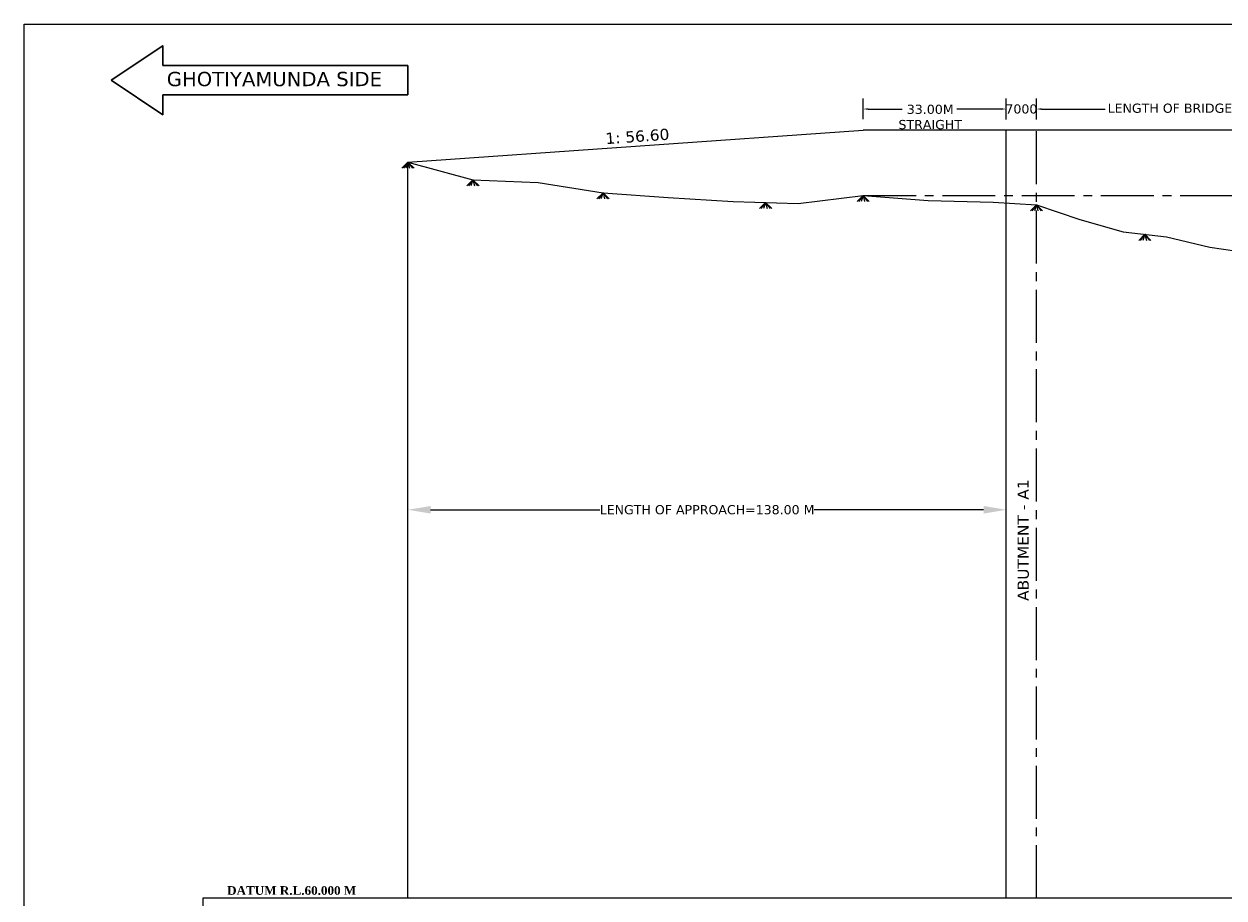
# Model space of a CAD drawing. Header units: feet. Extents: x -7746059455 to -3872629402, y -13315170765 to -6657188523.
# Tile 33 of 52: x -3872848980 to -3872814378, y -6657589469 to -6657564280. Entities that reach past the tile are written whole.
import ezdxf

# ---------------------------------------------------------------- set-up
doc = ezdxf.new("R2010")
doc.units = ezdxf.units.FT
doc.header["$MEASUREMENT"] = 0
doc.header["$PDMODE"] = 34
doc.header["$PDSIZE"] = 40
doc.linetypes.add('CENTER2', pattern=[28.575, 19.05, -3.175, 3.175, -3.175])
for name, color, linetype in [('CHAINAGE', 7, 'Continuous'), ('TEX', 6, 'Continuous'), ('TEXT', 7, 'Continuous')]:
    doc.layers.add(name, color=color, linetype=linetype)
doc.layers.add('DIMENTION', color=7, linetype='Continuous', lineweight=9)
doc.styles.get("Standard").update_dxf_attribs({"font": 'verdana.ttf', "height": 264})
doc.dimstyles.new('Copy of Standard', dxfattribs={"dimtxt": 150.0005, "dimasz": 650, "dimexe": 0.18, "dimexo": 0.0625, "dimgap": 0.09, "dimtad": 0, "dimtih": 1, "dimtoh": 1, "dimdec": 0, "dimzin": 0, "dimdsep": 46, "dimtxsty": 'Standard', "dimcen": 0.09, "dimclrt": 3, "dimadec": 0, "dimazin": 0, "dimtfac": 1, "dimtdec": 0, "dimtofl": 0, "dimtmove": 0, "dimatfit": 3, "dimfxl": 1, "dimtolj": 1, "dimtzin": 0, "dimarcsym": 0})
doc.dimstyles.new('ISO-25--------8', dxfattribs={"dimtxt": 264, "dimasz": 150, "dimexe": 300, "dimexo": 300, "dimgap": 0.02, "dimtad": 0, "dimtih": 1, "dimtoh": 1, "dimdec": 0, "dimlfac": 8, "dimdsep": 46, "dimtxsty": 'Standard', "dimcen": 150, "dimclrd": 1, "dimclre": 1, "dimclrt": 1, "dimadec": 0, "dimazin": 0, "dimtfac": 1, "dimtdec": 0, "dimtmove": 2, "dimatfit": 3, "dimfxl": 300, "dimarcsym": 0})

# ---------------------------------------------------------------- blocks, each defined once
blk = doc.blocks.new('*D104')
at = {"layer": 'Defpoints', "color": 0, "ltscale": 20, "transparency": 16777216}
for p in [(-3872819783.261878, -6657566730), (-3872820658.261877, -6657567336.258367), (-3872819783.261878, -6657567336.258367)]:
    blk.add_point(p, dxfattribs=at)
at = {"layer": 'TEX', "color": 1, "lineweight": -2, "ltscale": 20, "transparency": 16777216}
for p, q in [((-3872820808.261877, -6657566730), (-3872820958.261877, -6657566730)), ((-3872820658.261877, -6657567036.258367), (-3872820658.261877, -6657566430)), ((-3872820658.261877, -6657566730), (-3872820656.851724, -6657566730)), ((-3872819783.261878, -6657566730), (-3872819784.672032, -6657566730)), ((-3872819783.261878, -6657567036.258367), (-3872819783.261878, -6657566430)), ((-3872819633.261878, -6657566730), (-3872819483.261878, -6657566730))]:
    blk.add_line(p, q, dxfattribs=at)
at = {"layer": 'TEX', "color": 1, "ltscale": 20, "transparency": 16777216}
for points in [[(-3872820808.261877, -6657566705), (-3872820808.261877, -6657566755), (-3872820658.261877, -6657566730)], [(-3872819633.261878, -6657566705), (-3872819633.261878, -6657566755), (-3872819783.261878, -6657566730)]]:
    blk.add_solid(points, dxfattribs=at)
at = {"layer": 'TEX', "color": 1, "ltscale": 20, "transparency": 16777216, "insert": (-3872820220.761878, -6657566730), "char_height": 264, "attachment_point": 5}
blk.add_mtext('7000', dxfattribs=at)
blk = doc.blocks.new('*D105')
at = {"layer": 'Defpoints', "color": 0, "ltscale": 20, "transparency": 16777216}
for p in [(-3872819783.261878, -6657566730), (-3872806031.851724, -6657566730), (-3872806031.851724, -6657566730)]:
    blk.add_point(p, dxfattribs=at)
at = {"layer": 'TEX', "color": 1, "lineweight": -2, "ltscale": 20, "transparency": 16777216}
for p, q in [((-3872819633.261878, -6657566730), (-3872817804.962966, -6657566730)), ((-3872806181.851724, -6657566730), (-3872808010.150636, -6657566730))]:
    blk.add_line(p, q, dxfattribs=at)
at = {"layer": 'TEX', "color": 1, "ltscale": 20, "transparency": 16777216}
for points in [[(-3872819633.261878, -6657566705), (-3872819633.261878, -6657566755), (-3872819783.261878, -6657566730)], [(-3872806181.851724, -6657566705), (-3872806181.851724, -6657566755), (-3872806031.851724, -6657566730)]]:
    blk.add_solid(points, dxfattribs=at)
at = {"layer": 'TEX', "color": 1, "ltscale": 20, "transparency": 16777216, "insert": (-3872812907.556801, -6657566730), "char_height": 264, "attachment_point": 5}
blk.add_mtext('LENGTH OF BRIDGE=110.00M(5 SPAN 22.00M EACH)', dxfattribs=at)
blk = doc.blocks.new('*D106')
at = {"layer": 'Defpoints', "color": 0, "ltscale": 20, "transparency": 16777216}
for p in [(-3872820658.261878, -6657578280), (-3872837908.261878, -6657579308.758369), (-3872820658.261878, -6657579308.758369)]:
    blk.add_point(p, dxfattribs=at)
at = {"layer": 'TEX', "color": 0, "lineweight": -2, "ltscale": 20, "transparency": 16777216}
for p, q in [((-3872837908.261878, -6657579308.695869), (-3872837908.261878, -6657578279.82)), ((-3872837258.261878, -6657578280), (-3872832371.655437, -6657578280)), ((-3872821308.261878, -6657578280), (-3872826194.868318, -6657578280)), ((-3872820658.261878, -6657579308.695869), (-3872820658.261878, -6657578279.82))]:
    blk.add_line(p, q, dxfattribs=at)
at = {"layer": 'TEX', "color": 0, "ltscale": 20, "transparency": 16777216}
for points in [[(-3872837258.261878, -6657578171.666667), (-3872837258.261878, -6657578388.333333), (-3872837908.261878, -6657578280)], [(-3872821308.261878, -6657578171.666667), (-3872821308.261878, -6657578388.333333), (-3872820658.261878, -6657578280)]]:
    blk.add_solid(points, dxfattribs=at)
at = {"layer": 'TEX', "color": 3, "ltscale": 20, "transparency": 16777216, "insert": (-3872829283.261878, -6657578280), "char_height": 264, "attachment_point": 5}
blk.add_mtext('\\A1;LENGTH OF APPROACH=138.00 M', dxfattribs=at)

msp = doc.modelspace()

# ---------------------------------------------------------------- linework, layer by layer
at = {"ltscale": 20}
for p, q in [((-3872837908.261878, -6657568263.75837), (-3872838082.918515, -6657568438.216706)), ((-3872837908.261878, -6657568263.75837), (-3872838041.679421, -6657568438.216706)), ((-3872837908.261878, -6657568263.75837), (-3872837967.829331, -6657568438.216714)), ((-3872837908.261878, -6657568263.75837), (-3872837733.605239, -6657568438.216706)), ((-3872837908.261878, -6657568263.75837), (-3872837778.386521, -6657568438.216706)), ((-3872837908.261878, -6657568263.75837), (-3872837867.10115, -6657568438.216714)), ((-3872836033.261878, -6657568773.75837), (-3872836207.918515, -6657568948.216706)), ((-3872836033.261878, -6657568773.75837), (-3872836166.679421, -6657568948.216706)), ((-3872836033.261878, -6657568773.75837), (-3872836092.829331, -6657568948.216714)), ((-3872836033.261878, -6657568773.75837), (-3872835858.605239, -6657568948.216706)), ((-3872836033.261878, -6657568773.75837), (-3872835903.386521, -6657568948.216706)), ((-3872836033.261878, -6657568773.75837), (-3872835992.10115, -6657568948.216714)), ((-3872832283.261878, -6657569148.758369), (-3872832457.918515, -6657569323.216705)), ((-3872832283.261878, -6657569148.758369), (-3872832416.679421, -6657569323.216705)), ((-3872832283.261878, -6657569148.758369), (-3872832342.829331, -6657569323.216713)), ((-3872832283.261878, -6657569148.758369), (-3872832108.605239, -6657569323.216705)), ((-3872832283.261878, -6657569148.758369), (-3872832153.386521, -6657569323.216705)), ((-3872832283.261878, -6657569148.758369), (-3872832242.10115, -6657569323.216713)), ((-3872827595.761878, -6657569423.758369), (-3872827770.418516, -6657569598.216705)), ((-3872827595.761878, -6657569423.758369), (-3872827729.179422, -6657569598.216705)), ((-3872827595.761878, -6657569423.758369), (-3872827655.329332, -6657569598.216713)), ((-3872827595.761878, -6657569423.758369), (-3872827421.105239, -6657569598.216705)), ((-3872827595.761878, -6657569423.758369), (-3872827465.886522, -6657569598.216705)), ((-3872827595.761878, -6657569423.758369), (-3872827554.60115, -6657569598.216713)), ((-3872824783.261878, -6657569218.758368), (-3872824957.918515, -6657569393.216704)), ((-3872824783.261878, -6657569218.758368), (-3872824916.679421, -6657569393.216704)), ((-3872824783.261878, -6657569218.758368), (-3872824842.829331, -6657569393.216712)), ((-3872824783.261878, -6657569218.758368), (-3872824608.605239, -6657569393.216704)), ((-3872824783.261878, -6657569218.758368), (-3872824653.386521, -6657569393.216704)), ((-3872824783.261878, -6657569218.758368), (-3872824742.10115, -6657569393.216712)), ((-3872819783.261878, -6657569493.758368), (-3872819957.918515, -6657569668.216704)), ((-3872819783.261878, -6657569493.758368), (-3872819916.679421, -6657569668.216704)), ((-3872819783.261878, -6657569493.758368), (-3872819842.829331, -6657569668.216712)), ((-3872819783.261878, -6657569493.758368), (-3872819608.605239, -6657569668.216704)), ((-3872819783.261878, -6657569493.758368), (-3872819653.386521, -6657569668.216704)), ((-3872819783.261878, -6657569493.758368), (-3872819742.10115, -6657569668.216712)), ((-3872816658.261878, -6657570341.258368), (-3872816832.918515, -6657570515.716703)), ((-3872816658.261878, -6657570341.258368), (-3872816791.679421, -6657570515.716703)), ((-3872816658.261878, -6657570341.258368), (-3872816717.829331, -6657570515.716711)), ((-3872816658.261878, -6657570341.258368), (-3872816483.605239, -6657570515.716703)), ((-3872816658.261878, -6657570341.258368), (-3872816528.386521, -6657570515.716703)), ((-3872816658.261878, -6657570341.258368), (-3872816617.10115, -6657570515.716711))]:
    msp.add_line(p, q, dxfattribs=at)
at = {"layer": 'CHAINAGE', "color": 3}
msp.add_lwpolyline([(-3872808533.261878, -6657593310), (-3872843810, -6657593309.999999), (-3872843810, -6657589468.75837), (-3872808533.261878, -6657589468.758366)], dxfattribs=at)
at = {"layer": 'DIMENTION', "color": 5, "lineweight": 30, "ltscale": 20}
for p, q in [((-3872837908.261878, -6657565477.883011), (-3872844980.107074, -6657565477.88301)), ((-3872837908.261878, -6657566322.11699), (-3872837908.261878, -6657565477.88301)), ((-3872844980.107074, -6657566322.11699), (-3872837908.261878, -6657566322.11699))]:
    msp.add_line(p, q, dxfattribs=at)
for points in [[(-3872844980.107074, -6657565477.88301), (-3872844980.107074, -6657564904.854804), (-3872846468.261878, -6657565900.000002)], [(-3872844980.107074, -6657566322.11699), (-3872844980.107074, -6657566895.145195), (-3872846468.261878, -6657565900.000002)]]:
    msp.add_lwpolyline(points, dxfattribs=at)
at = {"layer": 'TEX', "color": 1, "ltscale": 20}
for p, q in [((-3872824781.851725, -6657567020.000001), (-3872824781.851725, -6657566430)), ((-3872824631.851725, -6657566730), (-3872823659.308742, -6657566730)), ((-3872820806.851724, -6657566730), (-3872822080, -6657566730)), ((-3872820656.851724, -6657567020), (-3872820656.851724, -6657566430))]:
    msp.add_line(p, q, dxfattribs=at)
at = {"layer": 'TEX', "color": 3, "ltscale": 20}
for p, q in [((-3872837908.261878, -6657568263.758369), (-3872824783.261878, -6657567336.258368)), ((-3872802283.261878, -6657567336.258365), (-3872824783.261878, -6657567336.258368)), ((-3872837908.261878, -6657589468.758369), (-3872837908.261878, -6657568263.758369)), ((-3872824783.261878, -6657569218.758368), (-3872822908.261878, -6657569363.758368)), ((-3872822908.261878, -6657569363.758368), (-3872821033.261878, -6657569418.758368)), ((-3872821033.261878, -6657569418.758368), (-3872819783.261878, -6657569493.758368)), ((-3872819783.261878, -6657569493.758368), (-3872818533.261878, -6657569918.758367)), ((-3872818533.261878, -6657569918.758367), (-3872817283.261878, -6657570268.758367)), ((-3872817283.261878, -6657570268.758367), (-3872816033.261878, -6657570413.758367)), ((-3872816033.261878, -6657570413.758367), (-3872814783.261878, -6657570713.758367)), ((-3872814783.261878, -6657570713.758367), (-3872813533.261878, -6657570893.758367))]:
    msp.add_line(p, q, dxfattribs=at)
at = {"layer": 'TEX', "ltscale": 20}
msp.add_line((-3872820658.261878, -6657589468.758368), (-3872820658.261877, -6657567336.258367), dxfattribs=at)
at = {"layer": 'TEX', "linetype": 'CENTER2', "ltscale": 80}
for p, q in [((-3872819783.261878, -6657589468.758368), (-3872819783.261878, -6657567336.258367)), ((-3872824783.261878, -6657569218.758368), (-3872802283.261878, -6657569218.758367))]:
    msp.add_line(p, q, dxfattribs=at)
at = {"layer": 'TEX', "color": 3, "ltscale": 20}
msp.add_lwpolyline([(-3872848980, -6657564280), (-3872779780, -6657564280), (-3872779780, -6657607604.691504), (-3872848980, -6657607604.691504)], close=True, dxfattribs=at)
msp.add_lwpolyline([(-3872837908.261878, -6657568263.758369), (-3872836033.261878, -6657568773.758369), (-3872834158.261878, -6657568843.758369), (-3872832283.261878, -6657569148.758368), (-3872830408.261878, -6657569283.758368), (-3872828533.261878, -6657569393.758368), (-3872826658.261878, -6657569453.758368), (-3872824783.261878, -6657569218.758368)], dxfattribs=at)
at = {"layer": 'TEX', "color": 1, "ltscale": 20}
for points in [[(-3872824631.851725, -6657566705), (-3872824631.851725, -6657566755), (-3872824781.851725, -6657566730)], [(-3872820806.851724, -6657566705), (-3872820806.851724, -6657566755), (-3872820656.851724, -6657566730)]]:
    msp.add_solid(points, dxfattribs=at)

# ---------------------------------------------------------------- texts
at = {"layer": 'TEX', "color": 1, "ltscale": 20, "insert": (-3872822849.351724, -6657566960), "char_height": 264, "attachment_point": 5}
msp.add_mtext('33.00M \\PSTRAIGHT', dxfattribs=at)
at = {"layer": 'TEX', "ltscale": 20, "insert": (-3872832225.860996, -6657567420.744226), "char_height": 324, "width": 2277.81788374, "attachment_point": 1, "rotation": 4.106917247}
msp.add_mtext('1: 56.60', dxfattribs=at)
at = {"layer": 'TEX', "linetype": 'CENTER2', "ltscale": 80, "insert": (-3872820001.374392, -6657580907.772109), "char_height": 324, "width": 4090.00000286, "attachment_point": 7, "rotation": 90}
msp.add_mtext('ABUTMENT - A1', dxfattribs=at)
at = {"layer": 'TEXT', "color": 191, "lineweight": 30, "insert": (-3872844863.653589, -6657565658.716486), "char_height": 412.776, "width": 6444.20575023, "attachment_point": 1}
msp.add_mtext('GHOTIYAMUNDA SIDE', dxfattribs=at)
at = {"layer": 'TEXT', "color": 6, "insert": (-3872841261.960427, -6657589127.354078), "char_height": 250, "width": 6355.93890626, "attachment_point": 2}
msp.add_mtext('{\\fTimes New Roman|b1|i0|c0|p18;DATUM R.L.60.000 M}', dxfattribs=at)

# ---------------------------------------------------------------- dimensions: what is measured, and where the dimension line sits
at = {"layer": 'TEX', "color": 3, "ltscale": 20}
dim = msp.add_linear_dim(base=(-3872806031.851724, -6657566730), p1=(-3872819783.261878, -6657566730), p2=(-3872806031.851724, -6657566730), text='LENGTH OF BRIDGE=110.00M(5 SPAN 22.00M EACH)', dimstyle='ISO-25--------8', dxfattribs=at)
dim.commit()
dim.dimension.update_dxf_attribs({"geometry": '*D105', "text_midpoint": (-3872812907.556801, -6657566730)})
dim = msp.add_linear_dim(base=(-3872819783.261878, -6657566730), p1=(-3872820658.261877, -6657567336.258367), p2=(-3872819783.261878, -6657567336.258367), dimstyle='ISO-25--------8', dxfattribs=at)
dim.commit()
dim.dimension.update_dxf_attribs({"geometry": '*D104', "text_midpoint": (-3872820220.761878, -6657566730)})
at = {"layer": 'TEX', "ltscale": 20}
dim = msp.add_linear_dim(base=(-3872820658.261878, -6657578280), p1=(-3872837908.261878, -6657579308.758369), p2=(-3872820658.261878, -6657579308.758369), text='LENGTH OF APPROACH=138.00 M', dimstyle='Copy of Standard', dxfattribs=at)
dim.commit()
dim.dimension.update_dxf_attribs({"geometry": '*D106', "text_midpoint": (-3872829283.261878, -6657578280)})

doc.saveas('drawing.dxf')
